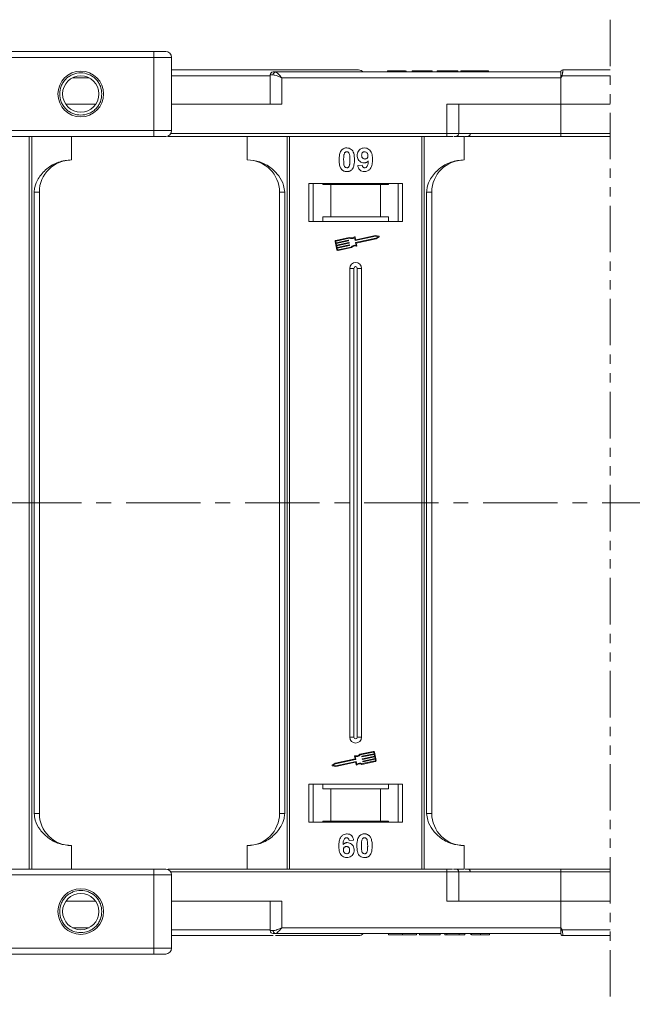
# Model space of a CAD drawing. Header units: millimetres. Extents: x 207 to 1682, y 260 to 1293.
# Tile 22 of 84: x 1049 to 1153, y 482 to 650. Entities that reach past the tile are written whole.
import ezdxf

# ---------------------------------------------------------------- set-up
doc = ezdxf.new("R2010")
doc.units = ezdxf.units.MM
doc.linetypes.add('CENTERX2', pattern=[20.32, 12.7, -2.54, 2.54, -2.54])
doc.linetypes.add('PHANTOM2', pattern=[31.75, 15.875, -3.175, 3.175, -3.175, 3.175, -3.175])

msp = doc.modelspace()

# ---------------------------------------------------------------- linework, layer by layer
at = {"color": 3, "linetype": 'PHANTOM2', "lineweight": 9, "ltscale": 0.5}
msp.add_line((1149.629, 649.741), (1149.628, 481.739), dxfattribs=at)
at = {"color": 7, "linetype": 'Continuous', "lineweight": 15}
for p, q in [((1071.765, 644.316), (1019.225, 644.316)), ((1071.765, 644.316), (1071.765, 643.316)), ((1019.225, 643.316), (1071.765, 643.316)), ((1071.765, 643.316), (1071.765, 630.816)), ((1074.765, 643.316), (1071.765, 643.316)), ((1074.765, 630.816), (1074.765, 643.316)), ((1091.606, 640.166), (1074.765, 640.166)), ((1091.606, 640.316), (1091.606, 635.316)), ((1092.116, 640.316), (1091.606, 640.316)), ((1141.195, 640.816), (1092.488, 640.816)), ((1111.631, 641.016), (1111.631, 640.816)), ((1113.175, 640.816), (1113.175, 641.016)), ((1114.727, 640.816), (1114.727, 641.016)), ((1114.836, 640.816), (1114.836, 641.016)), ((1115.861, 640.816), (1115.861, 641.016)), ((1115.861, 641.016), (1116.823, 641.016)), ((1116.823, 641.016), (1116.823, 640.816)), ((1116.823, 641.016), (1118.938, 641.016)), ((1118.938, 641.016), (1118.938, 640.816)), ((1118.938, 641.016), (1119.259, 641.016)), ((1119.259, 641.016), (1119.259, 640.816)), ((1120.092, 640.816), (1120.092, 641.016)), ((1120.092, 641.016), (1123.618, 641.016)), ((1123.618, 641.016), (1123.618, 640.816)), ((1124.131, 641.016), (1124.131, 640.816)), ((1126.509, 640.816), (1126.509, 641.016)), ((1128.874, 640.816), (1128.874, 641.016)), ((1141.195, 640.814), (1141.195, 640.816)), ((1141.429, 640.166), (1141.195, 639.816)), ((1149.629, 640.166), (1141.429, 640.166)), ((1141.545, 641.166), (1141.545, 641.166)), ((1057.834, 639.816), (1060.696, 639.816)), ((1093.606, 639.816), (1141.195, 639.816)), ((1093.606, 635.316), (1093.606, 639.816)), ((1141.195, 639.816), (1141.195, 635.316)), ((1061.824, 635.316), (1056.707, 635.316)), ((1074.765, 635.316), (1093.606, 635.316)), ((1121.783, 635.316), (1121.783, 630.316)), ((1141.195, 635.316), (1121.783, 635.316)), ((1123.783, 630.316), (1123.783, 635.316)), ((1141.195, 630.316), (1141.195, 635.316)), ((1141.195, 635.316), (1149.629, 635.316)), ((1071.765, 630.816), (1001.328, 630.816)), ((1071.765, 630.816), (1071.765, 629.816)), ((1074.765, 630.816), (1071.765, 630.816)), ((1121.783, 630.316), (1074.631, 630.316)), ((1121.783, 630.316), (1121.783, 629.816)), ((1123.783, 630.316), (1121.783, 630.316)), ((1141.195, 630.316), (1123.783, 630.316)), ((1149.629, 630.316), (1141.195, 630.316)), ((1141.195, 630.316), (1141.195, 629.816)), ((1000.21, 629.816), (1071.765, 629.816)), ((1050.483, 629.816), (1050.483, 567.316)), ((1050.902, 567.316), (1050.902, 629.816)), ((1057.695, 625.816), (1057.695, 629.816)), ((1074.195, 629.913), (1074.195, 629.816)), ((1074.195, 629.816), (1121.783, 629.816)), ((1087.695, 629.816), (1087.695, 625.816)), ((1094.488, 629.816), (1094.488, 567.316)), ((1094.907, 567.316), (1094.907, 629.816)), ((1117.483, 629.816), (1117.483, 567.316)), ((1117.902, 567.316), (1117.902, 629.816)), ((1122.99, 629.816), (1124.695, 629.816)), ((1124.695, 625.816), (1124.695, 629.816)), ((1141.195, 629.816), (1149.629, 629.816)), ((1106.554, 624.86), (1107.323, 624.944)), ((1114.195, 621.816), (1098.195, 621.816)), ((1098.195, 621.816), (1098.195, 615.316)), ((1098.945, 615.316), (1098.945, 621.816)), ((1100.581, 621.616), (1100.581, 621.816)), ((1100.581, 621.616), (1101.945, 621.616)), ((1101.945, 621.616), (1101.945, 616.116)), ((1110.445, 621.616), (1101.945, 621.616)), ((1110.445, 616.116), (1110.445, 621.616)), ((1110.445, 621.616), (1111.808, 621.616)), ((1111.808, 621.816), (1111.808, 621.616)), ((1113.445, 621.816), (1113.445, 615.316)), ((1114.195, 615.316), (1114.195, 621.816)), ((1051.309, 620.316), (1051.309, 567.316)), ((1052.195, 620.316), (1051.309, 620.316)), ((1052.195, 567.316), (1052.195, 620.316)), ((1093.195, 620.316), (1094.08, 620.316)), ((1093.195, 620.316), (1093.195, 567.316)), ((1094.08, 567.316), (1094.08, 620.316)), ((1118.309, 620.316), (1118.309, 567.316)), ((1119.195, 620.316), (1118.309, 620.316)), ((1119.195, 567.316), (1119.195, 620.316)), ((1098.195, 615.316), (1114.195, 615.316)), ((1101.945, 616.116), (1100.581, 616.116)), ((1100.581, 616.116), (1100.581, 615.316)), ((1110.445, 616.116), (1101.945, 616.116)), ((1111.808, 616.116), (1110.445, 616.116)), ((1111.808, 615.316), (1111.808, 616.116)), ((1102.698, 611.878), (1102.99, 610.499)), ((1102.813, 611.903), (1102.862, 611.673)), ((1105.113, 612.569), (1102.834, 612.087)), ((1105.101, 612.446), (1102.858, 611.972)), ((1102.862, 611.673), (1104.944, 612.113)), ((1104.969, 611.998), (1102.886, 611.558)), ((1102.886, 611.558), (1102.947, 611.271)), ((1102.947, 611.271), (1105.029, 611.711)), ((1105.054, 611.596), (1102.971, 611.156)), ((1104.979, 612.09), (1104.991, 612.033)), ((1105.064, 611.688), (1105.076, 611.631)), ((1106.087, 612.084), (1105.993, 612.528)), ((1106.178, 612.223), (1106.09, 612.639)), ((1109.583, 612.793), (1106.122, 612.062)), ((1106.266, 611.238), (1106.172, 611.682)), ((1106.195, 611.717), (1109.656, 612.448)), ((1109.582, 612.913), (1106.213, 612.201)), ((1106.305, 611.62), (1109.704, 612.338)), ((1106.399, 611.176), (1106.305, 611.62)), ((1110.184, 612.795), (1109.582, 612.913)), ((1110.025, 612.706), (1109.583, 612.793)), ((1109.656, 612.448), (1110.025, 612.706)), ((1109.704, 612.338), (1110.206, 612.689)), ((1102.971, 611.156), (1103.032, 610.868)), ((1103.032, 610.868), (1105.114, 611.308)), ((1105.139, 611.194), (1103.056, 610.754)), ((1103.056, 610.754), (1103.105, 610.524)), ((1103.174, 610.478), (1105.417, 610.952)), ((1103.198, 610.364), (1105.477, 610.845)), ((1105.149, 611.286), (1105.161, 611.228)), ((1105.195, 607.316), (1105.195, 567.316)), ((1105.195, 607.316), (1105.91, 607.316)), ((1105.91, 607.316), (1105.91, 567.316)), ((1106.48, 567.316), (1106.48, 607.316)), ((1107.195, 607.316), (1106.48, 607.316)), ((1107.195, 567.316), (1107.195, 607.316)), ((1050.483, 567.316), (1050.483, 504.816)), ((1050.902, 504.816), (1050.902, 567.316)), ((1051.309, 567.316), (1051.309, 514.316)), ((1052.195, 514.316), (1052.195, 567.316)), ((1093.195, 567.316), (1093.195, 514.316)), ((1094.08, 514.316), (1094.08, 567.316)), ((1094.488, 567.316), (1094.488, 504.816)), ((1094.907, 504.816), (1094.907, 567.316)), ((1105.195, 567.316), (1105.195, 527.316)), ((1105.91, 567.316), (1105.91, 527.316)), ((1106.48, 527.316), (1106.48, 567.316)), ((1107.195, 527.316), (1107.195, 567.316)), ((1117.483, 567.316), (1117.483, 504.816)), ((1117.902, 504.816), (1117.902, 567.316)), ((1118.309, 567.316), (1118.309, 514.316)), ((1119.195, 514.316), (1119.195, 567.316)), ((1105.91, 527.316), (1105.195, 527.316)), ((1107.195, 527.316), (1106.48, 527.316)), ((1109.191, 524.882), (1106.913, 524.401)), ((1109.215, 524.767), (1106.973, 524.294)), ((1107.251, 524.052), (1109.334, 524.492)), ((1109.358, 524.377), (1107.275, 523.937)), ((1109.334, 524.492), (1109.285, 524.722)), ((1109.419, 524.09), (1109.358, 524.377)), ((1109.691, 523.367), (1109.4, 524.746)), ((1102.686, 522.908), (1102.184, 522.557)), ((1102.733, 522.798), (1102.364, 522.54)), ((1102.364, 522.54), (1102.806, 522.453)), ((1106.084, 523.626), (1102.686, 522.908)), ((1106.195, 523.529), (1102.733, 522.798)), ((1102.806, 522.453), (1106.268, 523.184)), ((1102.807, 522.333), (1106.177, 523.045)), ((1105.99, 524.07), (1106.084, 523.626)), ((1106.124, 524.008), (1106.217, 523.564)), ((1106.212, 523.022), (1106.3, 522.607)), ((1106.302, 523.162), (1106.396, 522.717)), ((1107.241, 523.96), (1107.228, 524.017)), ((1107.277, 522.677), (1109.555, 523.159)), ((1107.288, 522.8), (1109.531, 523.274)), ((1107.326, 523.558), (1107.313, 523.615)), ((1107.336, 523.65), (1109.419, 524.09)), ((1109.443, 523.975), (1107.36, 523.535)), ((1107.41, 523.156), (1107.398, 523.213)), ((1107.421, 523.248), (1109.504, 523.688)), ((1109.528, 523.573), (1107.445, 523.133)), ((1109.504, 523.688), (1109.443, 523.975)), ((1109.576, 523.343), (1109.528, 523.573)), ((1102.206, 522.451), (1102.807, 522.333)), ((1114.195, 519.316), (1098.195, 519.316)), ((1098.195, 519.316), (1098.195, 512.816)), ((1098.945, 512.816), (1098.945, 519.316)), ((1100.581, 519.316), (1100.581, 518.516)), ((1111.808, 518.516), (1111.808, 519.316)), ((1113.445, 519.316), (1113.445, 512.816)), ((1114.195, 512.816), (1114.195, 519.316)), ((1100.581, 518.516), (1101.945, 518.516)), ((1101.945, 518.516), (1101.945, 513.016)), ((1101.945, 518.516), (1110.445, 518.516)), ((1110.445, 513.016), (1110.445, 518.516)), ((1110.445, 518.516), (1111.808, 518.516)), ((1051.309, 514.316), (1052.195, 514.316)), ((1093.195, 514.316), (1094.08, 514.316)), ((1118.309, 514.316), (1119.195, 514.316)), ((1098.195, 512.816), (1114.195, 512.816)), ((1101.945, 513.016), (1100.581, 513.016)), ((1100.581, 512.816), (1100.581, 513.016)), ((1101.945, 513.016), (1110.445, 513.016)), ((1111.808, 513.016), (1110.445, 513.016)), ((1111.808, 513.016), (1111.808, 512.816)), ((1105.836, 509.772), (1105.067, 509.687)), ((1057.695, 508.816), (1057.695, 504.816)), ((1087.695, 504.816), (1087.695, 508.816)), ((1124.695, 508.816), (1124.695, 504.816)), ((1071.765, 504.816), (1000.21, 504.816)), ((1071.765, 503.816), (1071.765, 504.816)), ((1121.783, 504.816), (1074.195, 504.816)), ((1074.195, 504.719), (1074.195, 504.816)), ((1074.631, 504.316), (1121.783, 504.316)), ((1121.783, 504.316), (1121.783, 504.816)), ((1121.783, 504.316), (1121.783, 499.316)), ((1121.783, 504.316), (1123.783, 504.316)), ((1122.921, 504.816), (1124.695, 504.816)), ((1123.783, 499.316), (1123.783, 504.316)), ((1123.783, 504.316), (1141.195, 504.316)), ((1141.195, 504.316), (1141.195, 504.816)), ((1149.628, 504.816), (1141.195, 504.816)), ((1141.195, 499.316), (1141.195, 504.316)), ((1141.195, 504.316), (1149.628, 504.316)), ((1001.328, 503.816), (1071.765, 503.816)), ((1071.765, 503.816), (1071.765, 491.316)), ((1071.765, 503.816), (1074.765, 503.816)), ((1074.765, 491.316), (1074.765, 503.816)), ((1056.707, 499.316), (1061.824, 499.316)), ((1093.606, 499.316), (1074.765, 499.316)), ((1091.606, 499.316), (1091.606, 494.316)), ((1093.606, 494.816), (1093.606, 499.316)), ((1121.783, 499.316), (1141.195, 499.316)), ((1141.195, 499.316), (1141.195, 494.816)), ((1149.628, 499.316), (1141.195, 499.316)), ((1060.696, 494.816), (1057.834, 494.816)), ((1074.765, 494.466), (1091.606, 494.466)), ((1091.606, 494.316), (1092.116, 494.316)), ((1141.195, 494.816), (1093.606, 494.816)), ((1141.195, 494.816), (1141.429, 494.466)), ((1141.429, 494.466), (1149.628, 494.466)), ((1092.488, 493.816), (1141.195, 493.816)), ((1111.823, 493.816), (1111.823, 493.616)), ((1114.188, 493.616), (1114.188, 493.816)), ((1116.567, 493.816), (1116.567, 493.616)), ((1117.079, 493.616), (1117.079, 493.816)), ((1117.079, 493.616), (1120.605, 493.616)), ((1120.605, 493.816), (1120.605, 493.616)), ((1121.438, 493.816), (1121.438, 493.616)), ((1121.438, 493.616), (1121.759, 493.616)), ((1121.759, 493.816), (1121.759, 493.616)), ((1121.759, 493.616), (1123.874, 493.616)), ((1123.874, 493.616), (1123.874, 493.816)), ((1123.874, 493.616), (1124.836, 493.616)), ((1124.836, 493.816), (1124.836, 493.616)), ((1125.861, 493.816), (1125.861, 493.616)), ((1125.971, 493.816), (1125.971, 493.616)), ((1127.522, 493.816), (1127.522, 493.616)), ((1129.067, 493.816), (1129.067, 493.616)), ((1141.545, 493.466), (1141.545, 493.466)), ((1071.765, 491.316), (1019.225, 491.316)), ((1071.765, 490.316), (1071.765, 491.316)), ((1071.765, 491.316), (1074.765, 491.316)), ((1019.225, 490.316), (1071.765, 490.316))]:
    msp.add_line(p, q, dxfattribs=at)
at = {"color": 1, "linetype": 'CENTERX2', "lineweight": 13}
msp.add_line((1506.419, 567.316), (668.336, 567.316), dxfattribs=at)
at = {"color": 7, "linetype": 'Continuous', "lineweight": 15}
for centre, radius in [((1059.265, 637.066), 3.9), ((1059.265, 637.066), 3.1), ((1059.265, 497.566), 3.9), ((1059.265, 497.566), 3.1)]:
    msp.add_circle(centre, radius, dxfattribs=at)
for centre, radius, start, end in [((1073.765, 643.316), 1, 0, 90), ((1092.106, 640.316), 0.5, 90, 180), ((1092.563, 640.371), 0.451, 99.5202, 187.08135), ((1106.695, 640.166), 1, 41.2946, 90), ((1141.545, 640.816), 0.35, 89.99809, 179.99959), ((1105.651, 573.238), 75.89, 61.87179, 62.07191), ((1073.765, 630.816), 1, 270, 0), ((1123.283, 630.316), 0.5, 270, 0), ((1125.266, 630.316), 0.5, 270, 0), ((1057.695, 620.316), 5.5, 90, 180), ((1087.695, 620.316), 5.5, 0, 90), ((1124.695, 620.316), 5.5, 90, 180), ((1102.871, 611.915), 0.176, 101.9297, 191.9297), ((1102.871, 611.915), 0.0587, 101.9297, 191.9297), ((1104.95, 612.084), 0.0294, 11.9297, 101.9297), ((1104.963, 612.027), 0.0294, 281.9297, 11.9297), ((1105.035, 611.682), 0.0294, 11.9297, 101.9297), ((1105.047, 611.624), 0.0294, 281.9297, 11.9297), ((1105.466, 613.367), 0.99, 248.37041, 302.16635), ((1105.466, 613.367), 0.873, 246.11204, 307.44471), ((1106.033, 612.627), 0.0587, 11.9297, 127.44471), ((1106.116, 612.09), 0.0294, 191.9297, 281.9297), ((1106.201, 611.688), 0.0294, 101.9297, 191.9297), ((1106.207, 612.229), 0.0294, 191.9297, 281.9297), ((1110.172, 612.737), 0.0587, 304.95116, 78.90824), ((1103.162, 610.536), 0.176, 191.9297, 281.9297), ((1103.162, 610.536), 0.0587, 191.9297, 281.9297), ((1105.12, 611.28), 0.0294, 11.9297, 101.9297), ((1105.132, 611.222), 0.0294, 281.9297, 11.9297), ((1106.123, 610.258), 0.99, 81.69305, 135.48899), ((1106.123, 610.258), 0.873, 76.41469, 137.74736), ((1106.342, 611.164), 0.0587, 256.41469, 11.9297), ((1106.195, 607.316), 1, 0, 180), ((1106.195, 607.316), 0.285, 0, 180), ((1106.195, 527.316), 1, 180, 0), ((1106.195, 527.316), 0.285, 180, 0), ((1106.267, 524.988), 0.873, 256.41469, 317.74736), ((1106.267, 524.988), 0.99, 261.69305, 315.48899), ((1109.228, 524.71), 0.176, 11.9297, 101.9297), ((1109.228, 524.71), 0.0587, 11.9297, 101.9297), ((1102.217, 522.509), 0.0587, 124.95116, 258.90824), ((1106.048, 524.082), 0.0587, 76.41469, 191.9297), ((1106.183, 523.016), 0.0294, 11.9297, 101.9297), ((1106.189, 523.558), 0.0294, 281.9297, 11.9297), ((1106.274, 523.156), 0.0294, 11.9297, 101.9297), ((1106.357, 522.619), 0.0587, 191.9297, 307.44471), ((1106.923, 521.879), 0.873, 66.11204, 127.44471), ((1106.923, 521.879), 0.99, 68.37041, 122.16635), ((1107.257, 524.024), 0.0294, 101.9297, 191.9297), ((1107.269, 523.966), 0.0294, 191.9297, 281.9297), ((1107.342, 523.621), 0.0294, 101.9297, 191.9297), ((1107.354, 523.564), 0.0294, 191.9297, 281.9297), ((1107.427, 523.219), 0.0294, 101.9297, 191.9297), ((1107.439, 523.162), 0.0294, 191.9297, 281.9297), ((1109.519, 523.331), 0.0587, 281.9297, 11.9297), ((1109.519, 523.331), 0.176, 281.9297, 11.9297), ((1057.695, 514.316), 5.5, 180, 270), ((1087.695, 514.316), 5.5, 270, 0), ((1124.695, 514.316), 5.5, 180, 270), ((1073.765, 503.816), 1, 0, 90), ((1123.283, 504.316), 0.5, 0, 90), ((1125.266, 504.316), 0.5, 0, 90), ((1092.106, 494.316), 0.5, 180, 270), ((1092.563, 494.26), 0.451, 172.91869, 260.47981), ((1105.651, 561.393), 75.89, 297.92809, 298.12821), ((1106.695, 494.466), 1, 270, 319.04573), ((1141.545, 493.816), 0.35, 180.00041, 270.00191), ((1073.765, 491.316), 1, 270, 0)]:
    msp.add_arc(centre, radius, start, end, dxfattribs=at)
for points, knots in [([(1073.765, 644.316), (1073.738, 644.316), (1073.697, 644.316), (1073.448, 644.316), (1073.189, 644.316), (1072.871, 644.316), (1072.405, 644.316), (1072.017, 644.316), (1071.765, 644.316)], [0, 0, 0, 0, 0.2394429, 0.3698071, 0.5000001, 0.6303641, 0.7605571, 1, 1, 1, 1]), ([(1055.665, 637.066), (1055.714, 637.518), (1055.788, 638.217), (1056.237, 639.056), (1056.702, 639.628), (1057.275, 640.097), (1058.113, 640.531), (1059.265, 640.753), (1060.417, 640.531), (1061.256, 640.097), (1061.829, 639.629), (1062.294, 639.057), (1062.742, 638.217), (1062.817, 637.518), (1062.865, 637.066)], [0, 0, 0, 0, 0.1197215, 0.184837, 0.25, 0.3151155, 0.3802785, 0.5, 0.6197215, 0.684837, 0.75, 0.8151155, 0.8802785, 1, 1, 1, 1]), ([(1106.695, 641.166), (1106.649, 641.166), (1106.555, 641.166), (1105.784, 641.166), (1104.618, 641.166), (1103.147, 641.166), (1101.499, 641.166), (1099.559, 641.166), (1096.603, 641.166), (1093.169, 641.166), (1089.392, 641.166), (1086.156, 641.166), (1082.512, 641.166), (1078.596, 641.166), (1076.004, 641.166), (1074.765, 641.166)], [0, 0, 0, 0, 0.078067, 0.1585157, 0.2411878, 0.3057888, 0.3703792, 0.4363341, 0.5022783, 0.6340035, 0.6986045, 0.7631949, 0.8458763, 0.9263228, 1, 1, 1, 1]), ([(1093.606, 639.816), (1093.337, 639.932), (1092.919, 640.112), (1092.42, 640.284), (1092.211, 640.306), (1092.116, 640.316)], [0, 0, 0, 0, 0.4984129, 0.772928, 1, 1, 1, 1]), ([(1092.488, 640.816), (1092.556, 640.799), (1092.7, 640.763), (1092.979, 640.513), (1093.289, 640.183), (1093.5, 639.938), (1093.606, 639.816)], [0, 0, 0, 0, 0.2343588, 0.4982155, 0.7484812, 1, 1, 1, 1]), ([(1113.175, 641.016), (1113.041, 641.016), (1112.737, 641.016), (1112.285, 641.016), (1111.927, 641.016), (1111.672, 641.016), (1111.647, 641.016), (1111.631, 641.016)], [0, 0, 0, 0, 0.1552919, 0.3531453, 0.543243, 0.704067, 1, 1, 1, 1]), ([(1114.727, 641.016), (1114.673, 641.016), (1114.565, 641.016), (1114.261, 641.016), (1113.796, 641.016), (1113.409, 641.016), (1113.175, 641.016)], [0, 0, 0, 0, 0.2064605, 0.4135145, 0.6452106, 1, 1, 1, 1]), ([(1126.509, 641.016), (1126.376, 641.016), (1125.972, 641.016), (1125.312, 641.016), (1124.69, 641.016), (1124.265, 641.016), (1124.14, 641.016), (1124.132, 641.016), (1124.131, 641.016)], [0, 0, 0, 0, 0.1021706, 0.3092201, 0.51365, 0.6922749, 0.9324126, 1, 1, 1, 1]), ([(1128.874, 641.016), (1128.871, 641.016), (1128.86, 641.016), (1128.718, 641.016), (1128.327, 641.016), (1127.753, 641.016), (1127.113, 641.016), (1126.692, 641.016), (1126.509, 641.016)], [0, 0, 0, 0, 0.1018882, 0.3073435, 0.4929627, 0.6786474, 0.8607914, 1, 1, 1, 1]), ([(1141.195, 640.29), (1141.195, 640.383), (1141.195, 640.568), (1141.195, 640.729), (1141.195, 640.76), (1141.195, 640.769)], [0, 0, 0, 0, 0.412717, 0.8254516, 1, 1, 1, 1]), ([(1141.545, 641.166), (1141.545, 641.158), (1141.546, 641.145), (1141.545, 641.042), (1141.543, 640.897), (1141.531, 640.713), (1141.512, 640.531), (1141.482, 640.344), (1141.446, 640.222), (1141.429, 640.166)], [0, 0, 0, 0, 0.1718456, 0.312445, 0.4991009, 0.6298393, 0.7575038, 0.8890244, 1, 1, 1, 1]), ([(1149.629, 641.166), (1149.571, 641.166), (1148.204, 641.166), (1145.523, 641.166), (1142.858, 641.166), (1141.545, 641.166)], [0.83860985, 0.83860985, 0.83860985, 0.83860985, 0.84218524, 0.92228073, 1, 1, 1, 1]), ([(1062.865, 637.066), (1062.817, 636.613), (1062.742, 635.914), (1062.294, 635.075), (1061.829, 634.503), (1061.256, 634.035), (1060.417, 633.601), (1059.265, 633.378), (1058.114, 633.601), (1057.275, 634.034), (1056.702, 634.503), (1056.237, 635.075), (1055.788, 635.914), (1055.714, 636.613), (1055.665, 637.066)], [0, 0, 0, 0, 0.1197215, 0.184837, 0.25, 0.3151155, 0.3802785, 0.5, 0.6197215, 0.684837, 0.75, 0.8151155, 0.8802785, 1, 1, 1, 1]), ([(1071.765, 629.816), (1072.017, 629.816), (1072.405, 629.816), (1072.871, 629.816), (1073.189, 629.816), (1073.448, 629.816), (1073.697, 629.816), (1073.738, 629.816), (1073.765, 629.816)], [0, 0, 0, 0, 0.2394429, 0.3696359, 0.4999999, 0.6301929, 0.7605571, 1, 1, 1, 1]), ([(1121.783, 629.816), (1121.926, 629.816), (1122.219, 629.816), (1122.581, 629.816), (1122.751, 629.816), (1122.815, 629.816)], [0, 0, 0, 0, 0.3748158, 0.7664972, 1, 1, 1, 1]), ([(1124.843, 629.816), (1125.23, 629.816), (1126.571, 629.816), (1129.318, 629.816), (1133.042, 629.816), (1137.129, 629.816), (1139.853, 629.816), (1141.195, 629.816)], [0, 0, 0, 0, 0.0792642, 0.2739294, 0.5229011, 0.7650927, 1, 1, 1, 1]), ([(1103.374, 625.843), (1103.377, 625.976), (1103.382, 626.28), (1103.454, 626.809), (1103.594, 627.231), (1103.753, 627.438), (1103.77, 627.461)], [0, 0, 0, 0, 0.2367308, 0.5375555, 0.9496679, 1, 1, 1, 1]), ([(1103.77, 627.461), (1103.814, 627.511), (1103.905, 627.613), (1104.073, 627.728), (1104.262, 627.811), (1104.431, 627.849), (1104.573, 627.864), (1104.645, 627.866), (1104.682, 627.867)], [0, 0, 0, 0, 0.1937762, 0.3936, 0.5878635, 0.7889077, 0.894169, 1, 1, 1, 1]), ([(1104.144, 625.843), (1104.144, 625.91), (1104.145, 626.043), (1104.151, 626.223), (1104.161, 626.385), (1104.175, 626.526), (1104.194, 626.668), (1104.217, 626.761), (1104.229, 626.808)], [0, 0, 0, 0, 0.2059417, 0.4119594, 0.558149, 0.7045024, 0.8518015, 1, 1, 1, 1]), ([(1104.229, 626.808), (1104.253, 626.877), (1104.291, 626.989), (1104.399, 627.115), (1104.523, 627.181), (1104.622, 627.198), (1104.676, 627.2), (1104.682, 627.2)], [0, 0, 0, 0, 0.3348035, 0.5425606, 0.750382, 0.9707212, 1, 1, 1, 1]), ([(1104.682, 627.867), (1104.817, 627.857), (1105.089, 627.836), (1105.442, 627.638), (1105.713, 627.344), (1105.965, 626.744), (1105.979, 626.221), (1105.99, 625.835)], [0, 0, 0, 0, 0.147566, 0.2966882, 0.4312776, 0.580404, 1, 1, 1, 1]), ([(1104.682, 627.2), (1104.739, 627.195), (1104.841, 627.185), (1104.973, 627.108), (1105.086, 626.961), (1105.182, 626.686), (1105.216, 626.294), (1105.219, 625.994), (1105.22, 625.843)], [0, 0, 0, 0, 0.10461361, 0.18881412, 0.27351189, 0.44412695, 0.71948087, 1, 1, 1, 1]), ([(1106.451, 626.562), (1106.459, 626.697), (1106.474, 626.967), (1106.641, 627.347), (1106.921, 627.643), (1107.292, 627.837), (1107.567, 627.857), (1107.709, 627.867)], [0, 0, 0, 0, 0.1979267, 0.3977284, 0.5974133, 0.7905838, 1, 1, 1, 1]), ([(1107.22, 626.602), (1107.224, 626.688), (1107.231, 626.827), (1107.305, 627.006), (1107.415, 627.113), (1107.558, 627.187), (1107.665, 627.195), (1107.724, 627.2)], [0, 0, 0, 0, 0.2913202, 0.4655393, 0.6416315, 0.798664, 1, 1, 1, 1]), ([(1107.709, 627.867), (1107.845, 627.856), (1108.116, 627.835), (1108.476, 627.633), (1108.768, 627.327), (1109.008, 626.793), (1109.062, 626.283), (1109.066, 625.928), (1109.067, 625.869)], [0, 0, 0, 0, 0.148288, 0.2977445, 0.4437132, 0.6077915, 0.9347078, 1, 1, 1, 1]), ([(1107.724, 627.2), (1107.792, 627.193), (1107.929, 627.179), (1108.103, 627.062), (1108.232, 626.904), (1108.289, 626.721), (1108.295, 626.601), (1108.297, 626.545)], [0, 0, 0, 0, 0.20795454, 0.42040568, 0.62731968, 0.82770747, 1, 1, 1, 1]), ([(1057.695, 625.816), (1056.935, 625.739), (1055.415, 625.586), (1053.393, 624.397), (1052.061, 622.846), (1051.401, 621.402), (1051.334, 620.61), (1051.309, 620.316)], [0, 0, 0, 0, 0.2490962, 0.4982428, 0.745205, 0.90541, 1, 1, 1, 1]), ([(1094.08, 620.316), (1094.037, 620.706), (1093.925, 621.705), (1093.102, 623.159), (1091.732, 624.572), (1089.866, 625.609), (1088.416, 625.747), (1087.695, 625.816)], [0, 0, 0, 0, 0.1257134, 0.3212757, 0.5244662, 0.763484, 1, 1, 1, 1]), ([(1103.767, 624.227), (1103.728, 624.281), (1103.648, 624.39), (1103.54, 624.627), (1103.45, 624.935), (1103.4, 625.272), (1103.378, 625.576), (1103.375, 625.754), (1103.374, 625.843)], [0, 0, 0, 0, 0.11844057, 0.2393457, 0.45959323, 0.68492476, 0.84223987, 1, 1, 1, 1]), ([(1104.682, 624.482), (1104.614, 624.49), (1104.503, 624.504), (1104.375, 624.592), (1104.271, 624.744), (1104.178, 625.019), (1104.15, 625.409), (1104.146, 625.698), (1104.144, 625.843)], [0, 0, 0, 0, 0.12537017, 0.20229032, 0.27917881, 0.46475759, 0.73058183, 1, 1, 1, 1]), ([(1105.22, 625.843), (1105.22, 625.776), (1105.219, 625.643), (1105.213, 625.462), (1105.203, 625.3), (1105.189, 625.158), (1105.17, 625.015), (1105.147, 624.922), (1105.135, 624.875)], [0, 0, 0, 0, 0.2052705, 0.4106164, 0.5571497, 0.7038442, 0.8514711, 1, 1, 1, 1]), ([(1105.99, 625.835), (1105.987, 625.701), (1105.982, 625.398), (1105.912, 624.879), (1105.773, 624.459), (1105.617, 624.252), (1105.594, 624.222)], [0, 0, 0, 0, 0.2372812, 0.5385907, 0.9326774, 1, 1, 1, 1]), ([(1107.633, 625.303), (1107.497, 625.315), (1107.225, 625.34), (1106.874, 625.556), (1106.607, 625.862), (1106.469, 626.216), (1106.456, 626.458), (1106.451, 626.562)], [0, 0, 0, 0, 0.2101886, 0.4217733, 0.6236035, 0.8370344, 1, 1, 1, 1]), ([(1107.763, 625.969), (1107.695, 625.975), (1107.569, 625.986), (1107.406, 626.08), (1107.295, 626.211), (1107.23, 626.392), (1107.224, 626.523), (1107.22, 626.602)], [0, 0, 0, 0, 0.2139369, 0.3980753, 0.58309068, 0.75166574, 1, 1, 1, 1]), ([(1108.356, 625.638), (1108.31, 625.589), (1108.216, 625.49), (1108.069, 625.401), (1107.942, 625.35), (1107.843, 625.322), (1107.739, 625.306), (1107.669, 625.304), (1107.633, 625.303)], [0, 0, 0, 0, 0.2434912, 0.4962659, 0.6182099, 0.7417038, 0.8701584, 1, 1, 1, 1]), ([(1109.067, 625.869), (1109.064, 625.736), (1109.055, 625.335), (1108.964, 624.779), (1108.686, 624.27), (1108.339, 623.968), (1107.969, 623.83), (1107.736, 623.819), (1107.652, 623.816)], [0, 0, 0, 0, 0.14233715, 0.4291269, 0.58994334, 0.75120549, 0.90989458, 1, 1, 1, 1]), ([(1107.75, 624.482), (1107.804, 624.488), (1107.912, 624.499), (1108.064, 624.598), (1108.205, 624.768), (1108.315, 625.129), (1108.339, 625.431), (1108.356, 625.638)], [0, 0, 0, 0, 0.1120155, 0.2243547, 0.3677679, 0.565827, 1, 1, 1, 1]), ([(1108.297, 626.545), (1108.293, 626.465), (1108.285, 626.332), (1108.199, 626.164), (1108.078, 626.054), (1107.929, 625.98), (1107.818, 625.973), (1107.763, 625.969)], [0, 0, 0, 0, 0.2673945, 0.4472142, 0.6271221, 0.8130653, 1, 1, 1, 1]), ([(1124.695, 625.816), (1123.935, 625.739), (1122.415, 625.586), (1120.393, 624.397), (1119.061, 622.846), (1118.401, 621.402), (1118.334, 620.61), (1118.309, 620.316)], [0, 0, 0, 0, 0.2490962, 0.4982428, 0.745205, 0.90541, 1, 1, 1, 1]), ([(1104.682, 623.816), (1104.615, 623.818), (1104.48, 623.822), (1104.282, 623.866), (1104.092, 623.944), (1103.947, 624.043), (1103.84, 624.141), (1103.791, 624.198), (1103.767, 624.227)], [0, 0, 0, 0, 0.1926347, 0.388697, 0.5820148, 0.7830443, 0.8909593, 1, 1, 1, 1]), ([(1105.135, 624.875), (1105.111, 624.806), (1105.073, 624.694), (1104.966, 624.569), (1104.844, 624.503), (1104.745, 624.485), (1104.69, 624.483), (1104.682, 624.482)], [0, 0, 0, 0, 0.3336776, 0.5404125, 0.7472639, 0.9612091, 1, 1, 1, 1]), ([(1105.594, 624.222), (1105.549, 624.172), (1105.459, 624.07), (1105.291, 623.954), (1105.102, 623.871), (1104.932, 623.833), (1104.791, 623.818), (1104.718, 623.816), (1104.682, 623.816)], [0, 0, 0, 0, 0.1937693, 0.3935642, 0.587886, 0.7891312, 0.8942826, 1, 1, 1, 1]), ([(1107.652, 623.816), (1107.516, 623.827), (1107.27, 623.847), (1106.956, 624.029), (1106.714, 624.309), (1106.599, 624.606), (1106.563, 624.806), (1106.554, 624.86)], [0, 0, 0, 0, 0.2427882, 0.4388655, 0.6348012, 0.9009361, 1, 1, 1, 1]), ([(1107.323, 624.944), (1107.336, 624.864), (1107.357, 624.741), (1107.447, 624.597), (1107.552, 624.519), (1107.658, 624.486), (1107.725, 624.483), (1107.75, 624.482)], [0, 0, 0, 0, 0.3447142, 0.5290593, 0.7142089, 0.8921959, 1, 1, 1, 1]), ([(1051.309, 514.316), (1051.353, 513.925), (1051.464, 512.926), (1052.288, 511.472), (1053.658, 510.059), (1055.523, 509.022), (1056.973, 508.884), (1057.695, 508.816)], [0, 0, 0, 0, 0.1257134, 0.3212757, 0.5244662, 0.763484, 1, 1, 1, 1]), ([(1087.695, 508.816), (1088.455, 508.892), (1089.975, 509.045), (1091.997, 510.235), (1093.329, 511.785), (1093.989, 513.229), (1094.055, 514.021), (1094.08, 514.316)], [0, 0, 0, 0, 0.24909619, 0.49824278, 0.74520496, 0.90540997, 1, 1, 1, 1]), ([(1118.309, 514.316), (1118.353, 513.925), (1118.464, 512.926), (1119.288, 511.472), (1120.658, 510.059), (1122.523, 509.022), (1123.973, 508.884), (1124.695, 508.816)], [0, 0, 0, 0, 0.1257134, 0.3212757, 0.5244662, 0.763484, 1, 1, 1, 1]), ([(1103.323, 508.762), (1103.326, 508.895), (1103.335, 509.297), (1103.425, 509.852), (1103.703, 510.361), (1104.05, 510.663), (1104.42, 510.801), (1104.654, 510.812), (1104.738, 510.816)], [0, 0, 0, 0, 0.1423372, 0.4291269, 0.5899433, 0.7512055, 0.9098946, 1, 1, 1, 1]), ([(1104.738, 510.816), (1104.874, 510.805), (1105.12, 510.786), (1105.433, 510.602), (1105.674, 510.325), (1105.789, 510.028), (1105.825, 509.829), (1105.836, 509.772)], [0, 0, 0, 0, 0.2426908, 0.4390024, 0.635006, 0.8950587, 1, 1, 1, 1]), ([(1106.796, 510.409), (1106.84, 510.46), (1106.93, 510.561), (1107.099, 510.677), (1107.288, 510.76), (1107.457, 510.798), (1107.598, 510.813), (1107.671, 510.815), (1107.708, 510.816)], [0, 0, 0, 0, 0.1937762, 0.3936, 0.5878635, 0.7889077, 0.894169, 1, 1, 1, 1]), ([(1107.708, 510.816), (1107.774, 510.813), (1107.909, 510.809), (1108.107, 510.765), (1108.298, 510.687), (1108.442, 510.588), (1108.549, 510.49), (1108.598, 510.433), (1108.623, 510.405)], [0, 0, 0, 0, 0.1926273, 0.3886837, 0.5820134, 0.7832006, 0.8910383, 1, 1, 1, 1]), ([(1104.64, 510.149), (1104.585, 510.144), (1104.477, 510.133), (1104.325, 510.033), (1104.183, 509.86), (1104.075, 509.498), (1104.05, 509.198), (1104.034, 508.993)], [0, 0, 0, 0, 0.1120492, 0.2243802, 0.3701146, 0.5702758, 1, 1, 1, 1]), ([(1104.034, 508.993), (1104.08, 509.042), (1104.175, 509.14), (1104.32, 509.231), (1104.447, 509.281), (1104.546, 509.309), (1104.65, 509.325), (1104.721, 509.327), (1104.756, 509.328)], [0, 0, 0, 0, 0.2436536, 0.4957602, 0.6178923, 0.7415029, 0.8700251, 1, 1, 1, 1]), ([(1105.067, 509.687), (1105.054, 509.765), (1105.035, 509.887), (1104.944, 510.031), (1104.839, 510.112), (1104.731, 510.145), (1104.665, 510.148), (1104.64, 510.149)], [0, 0, 0, 0, 0.33384, 0.5245467, 0.7163724, 0.8918244, 1, 1, 1, 1]), ([(1104.756, 509.328), (1104.892, 509.316), (1105.164, 509.291), (1105.513, 509.075), (1105.779, 508.774), (1105.92, 508.421), (1105.933, 508.177), (1105.938, 508.069)], [0, 0, 0, 0, 0.2102159, 0.4219747, 0.6200164, 0.8310369, 1, 1, 1, 1]), ([(1106.4, 508.796), (1106.402, 508.93), (1106.407, 509.233), (1106.48, 509.76), (1106.621, 510.181), (1106.778, 510.387), (1106.796, 510.409)], [0, 0, 0, 0, 0.2373811, 0.5389182, 0.9490817, 1, 1, 1, 1]), ([(1107.169, 508.788), (1107.17, 508.855), (1107.171, 508.988), (1107.176, 509.169), (1107.186, 509.331), (1107.201, 509.473), (1107.219, 509.616), (1107.243, 509.71), (1107.255, 509.756)], [0, 0, 0, 0, 0.20527, 0.4106157, 0.5571475, 0.7038444, 0.8514751, 1, 1, 1, 1]), ([(1107.255, 509.756), (1107.278, 509.825), (1107.317, 509.938), (1107.425, 510.063), (1107.548, 510.13), (1107.647, 510.146), (1107.701, 510.149), (1107.708, 510.149)], [0, 0, 0, 0, 0.3348035, 0.5425606, 0.750382, 0.9707212, 1, 1, 1, 1]), ([(1107.708, 510.149), (1107.765, 510.143), (1107.866, 510.133), (1107.995, 510.058), (1108.105, 509.918), (1108.205, 509.647), (1108.241, 509.25), (1108.244, 508.943), (1108.246, 508.788)], [0, 0, 0, 0, 0.1056461, 0.1862213, 0.267042, 0.4315406, 0.7127076, 1, 1, 1, 1]), ([(1108.623, 510.405), (1108.662, 510.35), (1108.741, 510.241), (1108.847, 510.009), (1108.936, 509.713), (1108.987, 509.382), (1109.012, 509.073), (1109.014, 508.883), (1109.015, 508.788)], [0, 0, 0, 0, 0.11843199, 0.23932891, 0.44943356, 0.66417845, 0.83182006, 1, 1, 1, 1]), ([(1104.68, 506.764), (1104.545, 506.775), (1104.274, 506.796), (1103.914, 506.997), (1103.622, 507.302), (1103.382, 507.838), (1103.327, 508.349), (1103.324, 508.704), (1103.323, 508.762)], [0, 0, 0, 0, 0.1482689, 0.2976473, 0.4424214, 0.6078512, 0.9356585, 1, 1, 1, 1]), ([(1104.092, 508.086), (1104.097, 508.169), (1104.105, 508.305), (1104.196, 508.475), (1104.319, 508.583), (1104.467, 508.652), (1104.575, 508.659), (1104.627, 508.662)], [0, 0, 0, 0, 0.2767209, 0.4568705, 0.6370074, 0.8240683, 1, 1, 1, 1]), ([(1104.665, 507.431), (1104.597, 507.438), (1104.461, 507.453), (1104.285, 507.569), (1104.159, 507.727), (1104.101, 507.909), (1104.095, 508.029), (1104.092, 508.086)], [0, 0, 0, 0, 0.2079047, 0.4199807, 0.6306256, 0.821735, 1, 1, 1, 1]), ([(1104.627, 508.662), (1104.694, 508.656), (1104.82, 508.646), (1104.98, 508.552), (1105.099, 508.417), (1105.161, 508.233), (1105.166, 508.1), (1105.169, 508.03)], [0, 0, 0, 0, 0.2137567, 0.3949441, 0.5765849, 0.7773109, 1, 1, 1, 1]), ([(1105.169, 508.03), (1105.165, 507.944), (1105.159, 507.806), (1105.085, 507.627), (1104.975, 507.518), (1104.831, 507.444), (1104.724, 507.436), (1104.665, 507.431)], [0, 0, 0, 0, 0.28869741, 0.46355259, 0.63994173, 0.80180841, 1, 1, 1, 1]), ([(1105.938, 508.069), (1105.931, 507.934), (1105.915, 507.664), (1105.749, 507.283), (1105.464, 506.984), (1105.09, 506.793), (1104.817, 506.774), (1104.68, 506.764)], [0, 0, 0, 0, 0.1978309, 0.3972998, 0.5989102, 0.7987412, 1, 1, 1, 1]), ([(1107.708, 506.764), (1107.572, 506.775), (1107.301, 506.795), (1106.947, 506.993), (1106.658, 507.307), (1106.425, 507.918), (1106.41, 508.438), (1106.4, 508.796)], [0, 0, 0, 0, 0.1475277, 0.2965695, 0.43214, 0.6087374, 1, 1, 1, 1]), ([(1107.708, 507.431), (1107.639, 507.439), (1107.53, 507.452), (1107.4, 507.538), (1107.298, 507.689), (1107.205, 507.961), (1107.175, 508.351), (1107.171, 508.642), (1107.169, 508.788)], [0, 0, 0, 0, 0.125351, 0.2021974, 0.2791824, 0.4597421, 0.727968, 1, 1, 1, 1]), ([(1108.16, 507.824), (1108.137, 507.755), (1108.099, 507.643), (1107.991, 507.518), (1107.87, 507.451), (1107.771, 507.433), (1107.716, 507.431), (1107.708, 507.431)], [0, 0, 0, 0, 0.3336776, 0.5404125, 0.7472639, 0.9612091, 1, 1, 1, 1]), ([(1108.246, 508.788), (1108.246, 508.722), (1108.245, 508.588), (1108.239, 508.408), (1108.229, 508.247), (1108.215, 508.105), (1108.196, 507.963), (1108.172, 507.87), (1108.16, 507.824)], [0, 0, 0, 0, 0.2059417, 0.4119594, 0.558149, 0.7045024, 0.8518015, 1, 1, 1, 1]), ([(1109.015, 508.788), (1109.013, 508.655), (1109.008, 508.352), (1108.937, 507.831), (1108.8, 507.409), (1108.642, 507.201), (1108.619, 507.171)], [0, 0, 0, 0, 0.23662863, 0.5373614, 0.93298636, 1, 1, 1, 1]), ([(1108.619, 507.171), (1108.575, 507.12), (1108.485, 507.019), (1108.316, 506.903), (1108.127, 506.82), (1107.958, 506.782), (1107.817, 506.767), (1107.744, 506.765), (1107.708, 506.764)], [0, 0, 0, 0, 0.1937693, 0.3935642, 0.587886, 0.7891312, 0.8942826, 1, 1, 1, 1]), ([(1073.765, 504.816), (1073.738, 504.816), (1073.697, 504.816), (1073.448, 504.816), (1073.19, 504.816), (1072.871, 504.816), (1072.405, 504.816), (1072.017, 504.816), (1071.765, 504.816)], [0, 0, 0, 0, 0.2394429, 0.3696359, 0.4999999, 0.6301929, 0.7605571, 1, 1, 1, 1]), ([(1122.746, 504.816), (1122.704, 504.816), (1122.555, 504.816), (1122.218, 504.816), (1121.926, 504.816), (1121.783, 504.816)], [0, 0, 0, 0, 0.1658977, 0.5921255, 1, 1, 1, 1]), ([(1141.195, 504.816), (1139.854, 504.816), (1137.13, 504.816), (1133.043, 504.816), (1129.318, 504.816), (1126.58, 504.816), (1125.249, 504.816), (1124.87, 504.816)], [0, 0, 0, 0, 0.2353273, 0.4779526, 0.7274114, 0.9224054, 1, 1, 1, 1]), ([(1055.665, 497.566), (1055.714, 498.018), (1055.788, 498.717), (1056.237, 499.556), (1056.702, 500.128), (1057.275, 500.597), (1058.113, 501.031), (1059.265, 501.253), (1060.417, 501.031), (1061.256, 500.597), (1061.829, 500.129), (1062.294, 499.557), (1062.742, 498.717), (1062.817, 498.018), (1062.865, 497.566)], [0, 0, 0, 0, 0.1197215, 0.184837, 0.25, 0.3151155, 0.3802785, 0.5, 0.6197215, 0.684837, 0.75, 0.8151155, 0.8802785, 1, 1, 1, 1]), ([(1062.865, 497.566), (1062.817, 497.113), (1062.742, 496.414), (1062.294, 495.575), (1061.829, 495.003), (1061.256, 494.535), (1060.417, 494.101), (1059.265, 493.878), (1058.114, 494.101), (1057.275, 494.534), (1056.702, 495.003), (1056.237, 495.575), (1055.788, 496.414), (1055.714, 497.113), (1055.665, 497.566)], [0, 0, 0, 0, 0.1197215, 0.184837, 0.25, 0.3151155, 0.3802785, 0.5, 0.6197215, 0.684837, 0.75, 0.8151155, 0.8802785, 1, 1, 1, 1]), ([(1092.116, 494.316), (1092.211, 494.325), (1092.42, 494.347), (1092.919, 494.519), (1093.337, 494.699), (1093.606, 494.816)], [0, 0, 0, 0, 0.2270634, 0.5015869, 1, 1, 1, 1]), ([(1093.606, 494.816), (1093.5, 494.693), (1093.289, 494.448), (1092.979, 494.118), (1092.7, 493.868), (1092.556, 493.832), (1092.488, 493.816)], [0, 0, 0, 0, 0.2515188, 0.5017844, 0.7656323, 1, 1, 1, 1]), ([(1141.195, 493.816), (1141.195, 493.827), (1141.195, 493.849), (1141.195, 494.021), (1141.195, 494.206), (1141.195, 494.322), (1141.195, 494.341)], [0, 0, 0, 0, 0.3133566, 0.6267132, 0.9400698, 1, 1, 1, 1]), ([(1141.429, 494.466), (1141.446, 494.409), (1141.483, 494.286), (1141.512, 494.099), (1141.531, 493.918), (1141.543, 493.735), (1141.545, 493.589), (1141.546, 493.486), (1141.545, 493.473), (1141.545, 493.466)], [0, 0, 0, 0, 0.1119973, 0.2448439, 0.3691679, 0.5008987, 0.6875333, 0.8281382, 1, 1, 1, 1]), ([(1074.765, 493.466), (1076.004, 493.466), (1078.596, 493.466), (1082.513, 493.466), (1086.153, 493.466), (1089.377, 493.466), (1091.202, 493.466), (1092.104, 493.466)], [0, 0, 0, 0, 0.2021299, 0.4228299, 0.6496225, 0.8268409, 1, 1, 1, 1]), ([(1092.491, 493.466), (1093.287, 493.466), (1094.988, 493.466), (1098.15, 493.466), (1100.946, 493.466), (1103.147, 493.466), (1104.618, 493.466), (1105.784, 493.466), (1106.555, 493.466), (1106.649, 493.466), (1106.695, 493.466)], [0, 0, 0, 0, 0.0926101, 0.1979481, 0.4083634, 0.5115557, 0.6147313, 0.7468049, 0.8753124, 1, 1, 1, 1]), ([(1111.823, 493.616), (1111.826, 493.616), (1111.837, 493.616), (1111.979, 493.616), (1112.37, 493.616), (1112.944, 493.616), (1113.584, 493.616), (1114.005, 493.616), (1114.188, 493.616)], [0, 0, 0, 0, 0.1018882, 0.3073435, 0.4929627, 0.6786474, 0.8607914, 1, 1, 1, 1]), ([(1114.188, 493.616), (1114.321, 493.616), (1114.725, 493.616), (1115.385, 493.616), (1116.007, 493.616), (1116.432, 493.616), (1116.557, 493.616), (1116.565, 493.616), (1116.567, 493.616)], [0, 0, 0, 0, 0.1021706, 0.3092201, 0.51365, 0.6922749, 0.9324126, 1, 1, 1, 1]), ([(1125.971, 493.616), (1126.025, 493.616), (1126.133, 493.616), (1126.436, 493.616), (1126.902, 493.616), (1127.288, 493.616), (1127.522, 493.616)], [0, 0, 0, 0, 0.2064605, 0.4135145, 0.6452106, 1, 1, 1, 1]), ([(1127.522, 493.616), (1127.656, 493.616), (1127.96, 493.616), (1128.412, 493.616), (1128.771, 493.616), (1129.025, 493.616), (1129.05, 493.616), (1129.067, 493.616)], [0, 0, 0, 0, 0.1552919, 0.3531453, 0.543243, 0.704067, 1, 1, 1, 1]), ([(1141.545, 493.466), (1142.858, 493.466), (1145.524, 493.466), (1148.204, 493.466), (1149.57, 493.466), (1149.628, 493.466)], [0, 0, 0, 0, 0.07772396, 0.15782403, 0.16137013, 0.16137013, 0.16137013, 0.16137013]), ([(1071.765, 490.316), (1072.017, 490.316), (1072.405, 490.316), (1072.871, 490.316), (1073.19, 490.316), (1073.448, 490.316), (1073.697, 490.316), (1073.738, 490.316), (1073.765, 490.316)], [0, 0, 0, 0, 0.2394429, 0.3698071, 0.5000001, 0.6303641, 0.7605571, 1, 1, 1, 1])]:
    msp.add_open_spline(points, degree=3, knots=knots, dxfattribs=at)
for points in [[(1092.106, 640.816), (1092.124, 640.816), (1092.159, 640.816), (1092.379, 640.816), (1092.488, 640.816)], [(1141.195, 639.816), (1141.195, 639.898), (1141.195, 640.064), (1141.195, 640.215), (1141.195, 640.29)], [(1141.195, 494.341), (1141.195, 494.416), (1141.195, 494.567), (1141.195, 494.733), (1141.195, 494.816)], [(1092.488, 493.816), (1092.379, 493.816), (1092.159, 493.816), (1092.124, 493.816), (1092.106, 493.816)]]:
    msp.add_open_spline(points, degree=3, dxfattribs=at)

doc.saveas('drawing.dxf')
